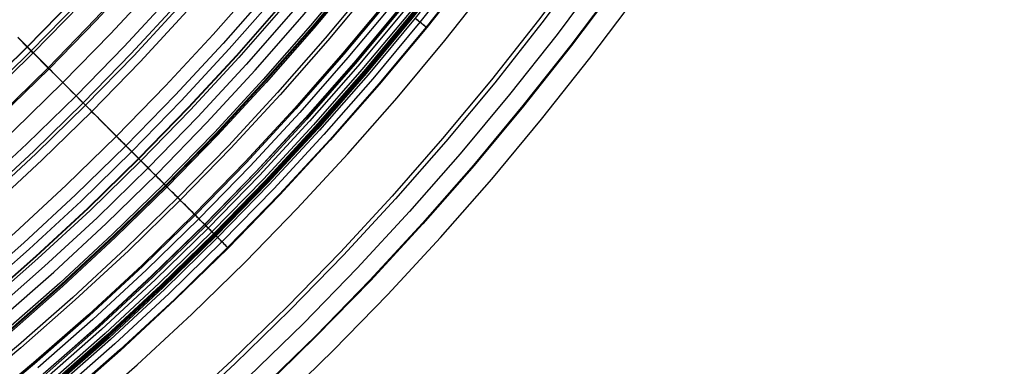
# Model space of a CAD drawing. Header units: millimetres. Extents: x -14 to 488, y -50 to 50.
# Tile 70 of 256: x 230.31 to 241.91, y -25.47 to -21.39. Entities that reach past the tile are written whole.
import ezdxf

# ---------------------------------------------------------------- set-up
doc = ezdxf.new("R2010")
doc.units = ezdxf.units.MM
doc.header["$MEASUREMENT"] = 0
doc.layers.add('Default', color=7, linetype='Continuous')

msp = doc.modelspace()

# ---------------------------------------------------------------- linework, layer by layer
at = {"layer": 'Default'}
for points in [[(240.1, -12.554), (239.783, -13.327), (239.445, -14.095), (239.086, -14.859), (238.706, -15.616), (238.306, -16.367), (237.885, -17.109), (237.445, -17.844), (236.984, -18.568), (236.503, -19.283), (236.004, -19.987), (235.485, -20.679), (234.948, -21.358), (234.392, -22.025), (233.819, -22.677), (233.229, -23.315), (232.622, -23.938), (232, -24.544), (231.362, -25.135), (230.709, -25.708)], [(240.125, -12.564), (239.807, -13.337), (239.469, -14.107), (239.11, -14.871), (238.73, -15.629), (238.33, -16.38), (237.909, -17.123), (237.468, -17.858), (237.006, -18.583), (236.526, -19.298), (236.025, -20.003), (235.506, -20.695), (234.968, -21.375), (234.413, -22.042), (233.839, -22.695), (233.248, -23.334), (232.641, -23.957), (232.018, -24.564), (231.38, -25.155), (230.727, -25.728)], [(240.192, -12.59), (239.874, -13.366), (239.535, -14.136), (239.175, -14.902), (238.794, -15.662), (238.393, -16.414), (237.971, -17.159), (237.529, -17.896), (237.067, -18.623), (236.585, -19.339), (236.084, -20.045), (235.563, -20.739), (235.024, -21.421), (234.467, -22.089), (233.893, -22.744), (233.301, -23.383), (232.692, -24.008), (232.068, -24.616), (231.428, -25.208), (230.774, -25.783)], [(240.278, -12.624), (239.959, -13.402), (239.619, -14.175), (239.259, -14.943), (238.877, -15.704), (238.474, -16.459), (238.051, -17.206), (237.608, -17.944), (237.145, -18.673), (236.661, -19.392), (236.159, -20.1), (235.637, -20.796), (235.097, -21.48), (234.538, -22.15), (233.962, -22.806), (233.368, -23.447), (232.758, -24.074), (232.132, -24.684), (231.49, -25.277), (230.834, -25.853)], [(240.287, -12.628), (239.968, -13.405), (239.628, -14.179), (239.267, -14.947), (238.885, -15.709), (238.482, -16.463), (238.059, -17.211), (237.616, -17.949), (237.152, -18.678), (236.669, -19.397), (236.166, -20.105), (235.644, -20.802), (235.104, -21.485), (234.545, -22.156), (233.968, -22.812), (233.375, -23.454), (232.764, -24.08), (232.138, -24.69), (231.496, -25.284), (230.84, -25.86)], [(238.257, -12.678), (237.935, -13.409), (237.594, -14.135), (237.233, -14.855), (236.853, -15.568), (236.453, -16.274), (236.034, -16.972), (235.596, -17.661), (235.139, -18.34), (234.664, -19.009), (234.171, -19.667), (233.66, -20.313), (233.132, -20.947), (232.588, -21.567), (232.027, -22.173), (231.45, -22.765), (230.858, -23.342), (230.252, -23.903), (229.631, -24.448), (228.998, -24.976), (228.352, -25.487)], [(238.402, -12.74), (238.079, -13.474), (237.736, -14.203), (237.373, -14.927), (236.991, -15.644), (236.589, -16.353), (236.168, -17.055), (235.728, -17.747), (235.269, -18.43), (234.791, -19.102), (234.296, -19.763), (233.783, -20.413), (233.252, -21.049), (232.704, -21.673), (232.141, -22.282), (231.561, -22.877), (230.966, -23.456), (230.357, -24.02), (229.734, -24.567), (229.097, -25.098), (228.448, -25.611)], [(231.035, -26.032), (231.694, -25.453), (232.338, -24.857), (232.966, -24.245), (233.579, -23.616), (234.175, -22.972), (234.754, -22.313), (235.316, -21.639), (235.86, -20.951), (236.387, -20.249), (236.895, -19.534), (237.385, -18.806), (237.845, -18.081), (238.288, -17.345), (238.712, -16.597), (239.117, -15.839), (239.502, -15.072), (239.868, -14.295), (240.214, -13.508), (240.541, -12.714)], [(231.035, -26.032), (231.694, -25.453), (232.338, -24.857), (232.966, -24.245), (233.579, -23.616), (234.175, -22.972), (234.754, -22.313), (235.316, -21.639), (235.86, -20.951), (236.387, -20.249), (236.895, -19.534), (237.385, -18.806), (237.845, -18.081), (238.288, -17.345), (238.712, -16.597), (239.117, -15.839), (239.502, -15.072), (239.868, -14.295), (240.214, -13.508), (240.541, -12.714)], [(236.581, -12.793), (236.256, -13.485), (235.912, -14.171), (235.549, -14.852), (235.168, -15.525), (234.769, -16.19), (234.351, -16.847), (233.916, -17.495), (233.463, -18.133), (232.993, -18.76), (232.505, -19.376), (232.002, -19.98), (231.483, -20.571), (230.948, -21.149), (230.398, -21.713), (229.834, -22.263), (229.256, -22.798), (228.664, -23.318), (228.06, -23.821), (227.444, -24.308), (226.817, -24.778), (226.179, -25.231), (225.532, -25.667)], [(236.583, -12.794), (236.258, -13.486), (235.914, -14.172), (235.551, -14.852), (235.17, -15.526), (234.77, -16.191), (234.353, -16.848), (233.917, -17.496), (233.464, -18.134), (232.994, -18.761), (232.507, -19.377), (232.003, -19.981), (231.484, -20.572), (230.949, -21.15), (230.399, -21.715), (229.835, -22.265), (229.257, -22.799), (228.665, -23.319), (228.061, -23.822), (227.446, -24.309), (226.818, -24.78), (226.18, -25.233), (225.533, -25.668)], [(236.642, -12.821), (236.316, -13.514), (235.972, -14.202), (235.608, -14.884), (235.226, -15.559), (234.826, -16.225), (234.407, -16.884), (233.971, -17.533), (233.517, -18.172), (233.046, -18.801), (232.558, -19.418), (232.053, -20.023), (231.533, -20.616), (230.997, -21.195), (230.445, -21.761), (229.88, -22.312), (229.301, -22.848), (228.708, -23.369), (228.103, -23.873), (227.485, -24.361), (226.857, -24.832), (226.218, -25.286), (225.568, -25.723)], [(236.673, -12.835), (236.347, -13.529), (236.002, -14.218), (235.638, -14.9), (235.255, -15.576), (234.855, -16.243), (234.436, -16.902), (233.999, -17.552), (233.544, -18.192), (233.073, -18.822), (232.584, -19.44), (232.079, -20.045), (231.558, -20.639), (231.021, -21.219), (230.469, -21.785), (229.903, -22.337), (229.323, -22.873), (228.73, -23.394), (228.124, -23.899), (227.506, -24.388), (226.877, -24.86), (226.237, -25.314), (225.587, -25.751)], [(238.491, -12.778), (238.167, -13.514), (237.823, -14.246), (237.46, -14.972), (237.076, -15.691), (236.673, -16.402), (236.251, -17.106), (235.809, -17.8), (235.349, -18.485), (234.87, -19.16), (234.373, -19.823), (233.858, -20.474), (233.326, -21.112), (232.777, -21.738), (232.211, -22.349), (231.63, -22.945), (231.033, -23.527), (230.422, -24.092), (229.797, -24.641), (229.158, -25.174), (228.507, -25.688)], [(238.595, -12.822), (238.27, -13.561), (237.925, -14.295), (237.56, -15.024), (237.175, -15.745), (236.771, -16.459), (236.347, -17.165), (235.904, -17.862), (235.442, -18.55), (234.961, -19.226), (234.462, -19.892), (233.946, -20.545), (233.412, -21.186), (232.861, -21.813), (232.293, -22.427), (231.71, -23.025), (231.111, -23.609), (230.498, -24.176), (229.87, -24.727), (229.23, -25.261), (228.576, -25.778)], [(228.58, -25.782), (229.233, -25.266), (229.874, -24.731), (230.502, -24.18), (231.115, -23.613), (231.714, -23.029), (232.297, -22.431), (232.865, -21.817), (233.416, -21.19), (233.95, -20.549), (234.467, -19.895), (234.966, -19.23), (235.447, -18.553), (235.909, -17.865), (236.352, -17.168), (236.776, -16.462), (237.18, -15.748), (237.565, -15.026), (237.93, -14.298), (238.275, -13.564), (238.6, -12.824)], [(238.631, -12.837), (238.306, -13.578), (237.96, -14.312), (237.595, -15.042), (237.21, -15.764), (236.805, -16.479), (236.38, -17.186), (235.937, -17.884), (235.474, -18.572), (234.993, -19.249), (234.494, -19.916), (233.976, -20.57), (233.442, -21.212), (232.89, -21.84), (232.322, -22.454), (231.738, -23.053), (231.138, -23.637), (230.524, -24.205), (229.896, -24.757), (229.255, -25.292), (228.6, -25.809)], [(236.897, -12.937), (236.568, -13.637), (236.221, -14.331), (235.854, -15.019), (235.468, -15.7), (235.064, -16.373), (234.642, -17.037), (234.201, -17.692), (233.743, -18.337), (233.268, -18.972), (232.775, -19.595), (232.266, -20.206), (231.741, -20.804), (231.2, -21.388), (230.644, -21.959), (230.073, -22.515), (229.488, -23.056), (228.89, -23.581), (228.279, -24.091), (227.656, -24.583), (227.022, -25.059), (226.377, -25.517)], [(236.913, -12.944), (236.584, -13.644), (236.236, -14.339), (235.869, -15.027), (235.483, -15.708), (235.079, -16.382), (234.656, -17.047), (234.216, -17.702), (233.757, -18.348), (233.281, -18.982), (232.789, -19.606), (232.279, -20.217), (231.753, -20.815), (231.212, -21.4), (230.656, -21.971), (230.085, -22.528), (229.5, -23.069), (228.901, -23.595), (228.29, -24.104), (227.667, -24.597), (227.032, -25.073), (226.387, -25.531)], [(238.74, -12.884), (238.413, -13.626), (238.067, -14.364), (237.7, -15.096), (237.313, -15.821), (236.907, -16.539), (236.481, -17.248), (236.036, -17.948), (235.571, -18.639), (235.088, -19.319), (234.587, -19.988), (234.068, -20.644), (233.531, -21.288), (232.978, -21.919), (232.407, -22.535), (231.821, -23.137), (231.22, -23.723), (230.603, -24.293), (229.973, -24.847), (229.329, -25.383), (228.672, -25.903)], [(228.777, -25.975), (229.435, -25.454), (230.08, -24.916), (230.71, -24.362), (231.327, -23.792), (231.928, -23.206), (232.514, -22.605), (233.084, -21.989), (233.638, -21.358), (234.176, -20.713), (234.697, -20.055), (235.2, -19.383), (235.687, -18.699), (236.155, -18.002), (236.596, -17.309), (237.02, -16.604), (237.425, -15.889), (237.812, -15.164), (238.181, -14.429), (238.531, -13.686), (238.863, -12.933)], [(228.777, -25.975), (229.435, -25.454), (230.08, -24.916), (230.71, -24.362), (231.327, -23.792), (231.928, -23.206), (232.514, -22.605), (233.084, -21.989), (233.638, -21.358), (234.176, -20.713), (234.697, -20.055), (235.2, -19.383), (235.687, -18.699), (236.155, -18.002), (236.596, -17.309), (237.02, -16.604), (237.425, -15.889), (237.812, -15.164), (238.181, -14.429), (238.531, -13.686), (238.863, -12.933)], [(238.987, -12.989), (238.657, -13.737), (238.308, -14.481), (237.938, -15.219), (237.548, -15.95), (237.139, -16.674), (236.709, -17.389), (236.26, -18.095), (235.792, -18.791), (235.305, -19.477), (234.8, -20.151), (234.276, -20.813), (233.735, -21.463), (233.177, -22.098), (232.602, -22.72), (232.011, -23.326), (231.404, -23.917), (230.783, -24.492), (230.147, -25.051), (229.498, -25.592)], [(241.198, -12.989), (240.87, -13.789), (240.52, -14.585), (240.149, -15.375), (239.756, -16.159), (239.341, -16.936), (238.906, -17.705), (238.45, -18.465), (237.973, -19.215), (237.475, -19.955), (236.958, -20.683), (236.421, -21.4), (235.865, -22.103), (235.29, -22.793), (234.697, -23.468), (234.086, -24.129), (233.458, -24.773), (232.813, -25.401), (232.153, -26.012)], [(237.123, -13.04), (236.792, -13.745), (236.441, -14.445), (236.071, -15.138), (235.682, -15.825), (235.275, -16.503), (234.849, -17.173), (234.405, -17.833), (233.944, -18.484), (233.464, -19.123), (232.968, -19.751), (232.454, -20.367), (231.925, -20.97), (231.38, -21.559), (230.819, -22.134), (230.244, -22.695), (229.654, -23.24), (229.051, -23.77), (228.436, -24.283), (227.808, -24.78), (227.168, -25.259), (226.518, -25.721)], [(239.008, -12.998), (238.678, -13.747), (238.329, -14.491), (237.958, -15.23), (237.568, -15.961), (237.158, -16.685), (236.729, -17.401), (236.279, -18.108), (235.811, -18.805), (235.324, -19.491), (234.818, -20.165), (234.294, -20.828), (233.753, -21.478), (233.194, -22.114), (232.619, -22.736), (232.027, -23.343), (231.42, -23.934), (230.798, -24.509), (230.162, -25.068), (229.512, -25.61)], [(239.018, -13.002), (238.688, -13.751), (238.338, -14.496), (237.968, -15.234), (237.578, -15.966), (237.168, -16.691), (236.738, -17.407), (236.288, -18.114), (235.82, -18.811), (235.332, -19.497), (234.826, -20.172), (234.302, -20.835), (233.761, -21.485), (233.202, -22.121), (232.626, -22.743), (232.035, -23.35), (231.427, -23.942), (230.805, -24.517), (230.169, -25.076), (229.519, -25.618)], [(239.033, -13.008), (238.703, -13.758), (238.353, -14.503), (237.982, -15.242), (237.592, -15.974), (237.181, -16.699), (236.751, -17.415), (236.302, -18.122), (235.833, -18.82), (235.345, -19.506), (234.839, -20.182), (234.315, -20.845), (233.773, -21.495), (233.214, -22.132), (232.638, -22.754), (232.046, -23.361), (231.438, -23.953), (230.816, -24.529), (230.18, -25.088), (229.529, -25.63)], [(239.196, -13.077), (238.864, -13.832), (238.512, -14.58), (238.14, -15.323), (237.747, -16.06), (237.335, -16.788), (236.902, -17.508), (236.45, -18.22), (235.979, -18.921), (235.489, -19.611), (234.98, -20.29), (234.453, -20.957), (233.908, -21.61), (233.346, -22.251), (232.767, -22.876), (232.172, -23.487), (231.561, -24.082), (230.935, -24.661), (230.295, -25.223), (229.641, -25.768)], [(239.196, -13.078), (238.865, -13.832), (238.513, -14.581), (238.14, -15.324), (237.748, -16.06), (237.335, -16.788), (236.903, -17.509), (236.451, -18.22), (235.979, -18.921), (235.489, -19.611), (234.98, -20.29), (234.453, -20.957), (233.908, -21.611), (233.346, -22.251), (232.767, -22.876), (232.172, -23.487), (231.561, -24.082), (230.935, -24.661), (230.295, -25.223), (229.641, -25.768)], [(239.233, -13.093), (238.901, -13.848), (238.549, -14.598), (238.176, -15.342), (237.783, -16.079), (237.37, -16.809), (236.937, -17.53), (236.484, -18.242), (236.012, -18.944), (235.522, -19.635), (235.012, -20.315), (234.484, -20.982), (233.939, -21.637), (233.376, -22.278), (232.796, -22.904), (232.2, -23.516), (231.589, -24.112), (230.962, -24.691), (230.321, -25.254), (229.667, -25.8)], [(241.245, -13.007), (240.916, -13.809), (240.566, -14.605), (240.194, -15.397), (239.8, -16.182), (239.386, -16.96), (238.95, -17.73), (238.493, -18.491), (238.015, -19.242), (237.517, -19.983), (236.999, -20.713), (236.461, -21.43), (235.904, -22.135), (235.328, -22.826), (234.734, -23.502), (234.122, -24.163), (233.493, -24.809), (232.848, -25.438), (232.187, -26.049)], [(241.453, -13.089), (241.122, -13.896), (240.769, -14.698), (240.394, -15.494), (239.998, -16.284), (239.581, -17.067), (239.142, -17.842), (238.682, -18.608), (238.202, -19.364), (237.7, -20.11), (237.179, -20.844), (236.638, -21.566), (236.077, -22.275), (235.497, -22.971), (234.9, -23.651), (234.284, -24.317), (233.651, -24.966), (233.001, -25.599)], [(237.321, -13.13), (236.988, -13.84), (236.634, -14.545), (236.262, -15.243), (235.871, -15.934), (235.46, -16.618), (235.032, -17.292), (234.585, -17.957), (234.12, -18.612), (233.637, -19.256), (233.137, -19.888), (232.62, -20.508), (232.087, -21.116), (231.538, -21.709), (230.973, -22.288), (230.394, -22.853), (229.8, -23.402), (229.193, -23.935), (228.573, -24.452), (227.941, -24.952), (227.297, -25.435), (226.642, -25.9)], [(237.43, -13.179), (237.095, -13.892), (236.74, -14.6), (236.366, -15.301), (235.973, -15.994), (235.562, -16.68), (235.131, -17.357), (234.683, -18.025), (234.216, -18.682), (233.731, -19.329), (233.229, -19.963), (232.71, -20.586), (232.175, -21.195), (231.624, -21.791), (231.057, -22.373), (230.476, -22.939), (229.88, -23.491), (229.27, -24.026), (228.648, -24.545), (228.013, -25.047), (227.367, -25.531)], [(237.465, -13.195), (237.13, -13.909), (236.775, -14.618), (236.4, -15.319), (236.007, -16.014), (235.595, -16.701), (235.164, -17.379), (234.715, -18.047), (234.247, -18.705), (233.762, -19.352), (233.259, -19.988), (232.74, -20.611), (232.204, -21.221), (231.652, -21.818), (231.085, -22.4), (230.502, -22.968), (229.906, -23.519), (229.296, -24.055), (228.673, -24.575), (228.037, -25.077), (227.39, -25.563)], [(239.448, -13.185), (239.114, -13.945), (238.759, -14.7), (238.384, -15.449), (237.988, -16.192), (237.572, -16.926), (237.136, -17.653), (236.68, -18.37), (236.205, -19.077), (235.71, -19.773), (235.197, -20.457), (234.666, -21.13), (234.116, -21.789), (233.549, -22.434), (232.965, -23.065), (232.365, -23.681), (231.75, -24.281), (231.119, -24.865), (230.473, -25.432), (229.814, -25.981)], [(239.463, -13.191), (239.128, -13.951), (238.773, -14.707), (238.397, -15.456), (238.001, -16.199), (237.585, -16.934), (237.149, -17.661), (236.693, -18.378), (236.217, -19.085), (235.723, -19.782), (235.209, -20.467), (234.678, -21.139), (234.128, -21.799), (233.561, -22.444), (232.977, -23.076), (232.376, -23.692), (231.76, -24.292), (231.129, -24.876), (230.483, -25.443), (229.824, -25.993)], [(239.52, -13.215), (239.184, -13.977), (238.829, -14.734), (238.452, -15.485), (238.056, -16.229), (237.639, -16.965), (237.202, -17.693), (236.745, -18.412), (236.268, -19.121), (235.773, -19.818), (235.258, -20.505), (234.726, -21.178), (234.175, -21.839), (233.607, -22.486), (233.022, -23.118), (232.42, -23.736), (231.803, -24.337), (231.17, -24.922), (230.524, -25.49)], [(241.644, -13.165), (241.311, -13.976), (240.956, -14.783), (240.58, -15.584), (240.181, -16.379), (239.762, -17.167), (239.32, -17.946), (238.858, -18.717), (238.374, -19.477), (237.87, -20.227), (237.345, -20.966), (236.801, -21.692), (236.237, -22.405), (235.654, -23.105), (235.053, -23.789), (234.433, -24.459), (233.797, -25.112), (233.143, -25.749)], [(241.652, -13.168), (241.319, -13.98), (240.965, -14.787), (240.588, -15.588), (240.189, -16.383), (239.769, -17.171), (239.328, -17.951), (238.865, -18.721), (238.382, -19.482), (237.877, -20.232), (237.353, -20.971), (236.808, -21.698), (236.244, -22.411), (235.661, -23.11), (235.059, -23.795), (234.44, -24.465), (233.803, -25.118), (233.149, -25.755)], [(237.56, -13.238), (237.223, -13.955), (236.867, -14.665), (236.492, -15.369), (236.097, -16.066), (235.683, -16.755), (235.251, -17.435), (234.8, -18.106), (234.331, -18.766), (233.844, -19.416), (233.34, -20.053), (232.819, -20.679), (232.281, -21.291), (231.727, -21.89), (231.158, -22.474), (230.574, -23.043), (229.976, -23.597), (229.363, -24.134), (228.738, -24.656), (228.1, -25.16), (227.451, -25.647)], [(239.606, -13.252), (239.27, -14.016), (238.913, -14.775), (238.535, -15.528), (238.138, -16.274), (237.719, -17.013), (237.281, -17.743), (236.823, -18.463), (236.345, -19.174), (235.848, -19.874), (235.333, -20.562), (234.798, -21.237), (234.246, -21.9), (233.676, -22.549), (233.09, -23.183), (232.486, -23.802), (231.867, -24.405), (231.233, -24.992), (230.584, -25.562)], [(239.609, -13.253), (239.273, -14.017), (238.916, -14.777), (238.539, -15.53), (238.141, -16.276), (237.723, -17.014), (237.284, -17.745), (236.826, -18.465), (236.349, -19.176), (235.852, -19.876), (235.336, -20.564), (234.801, -21.24), (234.249, -21.902), (233.679, -22.551), (233.092, -23.185), (232.489, -23.805), (231.87, -24.408), (231.236, -24.995), (230.587, -25.564)], [(239.625, -13.26), (239.289, -14.025), (238.932, -14.784), (238.554, -15.538), (238.156, -16.284), (237.738, -17.023), (237.299, -17.754), (236.841, -18.475), (236.363, -19.186), (235.866, -19.886), (235.35, -20.575), (234.815, -21.251), (234.262, -21.914), (233.692, -22.563), (233.105, -23.198), (232.501, -23.817), (231.882, -24.42), (231.247, -25.008), (230.598, -25.578)], [(239.662, -13.275), (239.325, -14.041), (238.968, -14.802), (238.59, -15.556), (238.191, -16.303), (237.772, -17.043), (237.333, -17.775), (236.874, -18.497), (236.395, -19.208), (235.898, -19.909), (235.381, -20.599), (234.846, -21.276), (234.292, -21.94), (233.722, -22.589), (233.134, -23.225), (232.529, -23.845), (231.909, -24.449), (231.274, -25.037), (230.624, -25.608)], [(239.72, -13.3), (239.383, -14.067), (239.024, -14.829), (238.646, -15.585), (238.246, -16.334), (237.827, -17.075), (237.387, -17.808), (236.927, -18.531), (236.447, -19.244), (235.949, -19.947), (235.431, -20.637), (234.895, -21.316), (234.34, -21.981), (233.768, -22.632), (233.179, -23.268), (232.574, -23.89), (231.953, -24.495), (231.316, -25.084), (230.665, -25.656)], [(239.746, -13.311), (239.408, -14.079), (239.05, -14.841), (238.671, -15.598), (238.271, -16.347), (237.851, -17.089), (237.411, -17.823), (236.951, -18.547), (236.471, -19.26), (235.971, -19.963), (235.453, -20.655), (234.917, -21.333), (234.362, -21.999), (233.789, -22.651), (233.2, -23.288), (232.594, -23.91), (231.972, -24.515), (231.335, -25.105), (230.683, -25.677)], [(239.758, -13.316), (239.42, -14.084), (239.062, -14.847), (238.683, -15.604), (238.283, -16.354), (237.863, -17.096), (237.422, -17.83), (236.962, -18.554), (236.482, -19.268), (235.982, -19.971), (235.464, -20.663), (234.927, -21.342), (234.372, -22.008), (233.799, -22.66), (233.21, -23.297), (232.604, -23.919), (231.981, -24.525), (231.344, -25.115), (230.692, -25.687)], [(239.77, -13.321), (239.432, -14.09), (239.073, -14.853), (238.694, -15.61), (238.294, -16.36), (237.874, -17.102), (237.433, -17.836), (236.973, -18.561), (236.492, -19.275), (235.993, -19.979), (235.474, -20.671), (234.937, -21.35), (234.382, -22.016), (233.809, -22.668), (233.219, -23.306), (232.613, -23.928), (231.99, -24.534), (231.353, -25.124), (230.701, -25.697)], [(233.349, -25.922), (234.005, -25.283), (234.644, -24.628), (235.265, -23.956), (235.87, -23.268), (236.456, -22.565), (237.024, -21.848), (237.573, -21.115), (238.103, -20.369), (238.614, -19.61), (239.095, -18.853), (239.556, -18.085), (239.998, -17.306), (240.421, -16.515), (240.823, -15.714), (241.205, -14.903), (241.566, -14.083), (241.906, -13.254)]]:
    msp.add_lwpolyline(points, dxfattribs=at)
at = {"layer": 'Default', "extrusion": (0.70711, 0.707104, 0)}
for points in [[(-180.406, 22.217), (-180.407, 22.187), (-180.408, 22.156), (-180.41, 22.125), (-180.412, 22.094), (-180.416, 22.062), (-180.42, 22.031), (-180.425, 21.999), (-180.431, 21.967), (-180.438, 21.935), (-180.445, 21.903), (-180.454, 21.871), (-180.463, 21.839), (-180.473, 21.807), (-180.484, 21.774), (-180.496, 21.742), (-180.509, 21.711), (-180.523, 21.679), (-180.538, 21.647), (-180.554, 21.616), (-180.57, 21.585), (-180.588, 21.554), (-180.606, 21.524), (-180.626, 21.494), (-180.646, 21.464), (-180.667, 21.435), (-180.689, 21.406), (-180.711, 21.378), (-180.735, 21.35), (-180.759, 21.322), (-180.784, 21.296), (-180.81, 21.269), (-180.836, 21.244), (-180.864, 21.219), (-180.892, 21.195), (-180.92, 21.171), (-180.949, 21.149), (-180.979, 21.127), (-181.009, 21.105), (-181.04, 21.085), (-181.071, 21.065), (-181.103, 21.046), (-181.135, 21.028), (-181.168, 21.011), (-181.2, 20.994), (-181.234, 20.979), (-181.267, 20.964), (-181.301, 20.95), (-181.334, 20.937), (-181.368, 20.925), (-181.402, 20.914), (-181.437, 20.903), (-181.471, 20.894), (-181.505, 20.885), (-181.539, 20.877), (-181.574, 20.87), (-181.608, 20.864), (-181.642, 20.858), (-181.676, 20.853), (-181.71, 20.849), (-181.743, 20.846), (-181.776, 20.844), (-181.81, 20.842), (-181.842, 20.841), (-181.875, 20.841), (-181.908, 20.841), (-181.941, 20.842), (-181.974, 20.844), (-182.007, 20.846), (-182.041, 20.849), (-182.074, 20.853), (-182.108, 20.858), (-182.142, 20.864), (-182.176, 20.87), (-182.211, 20.877), (-182.245, 20.885), (-182.279, 20.894), (-182.313, 20.903), (-182.348, 20.914), (-182.382, 20.925), (-182.416, 20.937), (-182.45, 20.95), (-182.483, 20.964), (-182.517, 20.979), (-182.55, 20.994), (-182.582, 21.011), (-182.615, 21.028), (-182.647, 21.046), (-182.679, 21.065), (-182.71, 21.085), (-182.741, 21.105), (-182.771, 21.127), (-182.801, 21.149), (-182.83, 21.171), (-182.859, 21.195), (-182.886, 21.219), (-182.914, 21.244), (-182.94, 21.269), (-182.966, 21.296), (-182.991, 21.322), (-183.015, 21.35), (-183.039, 21.378), (-183.062, 21.406), (-183.083, 21.435), (-183.104, 21.464), (-183.125, 21.494), (-183.144, 21.524), (-183.162, 21.554), (-183.18, 21.585), (-183.196, 21.616), (-183.212, 21.647), (-183.227, 21.679), (-183.241, 21.711), (-183.254, 21.742), (-183.266, 21.774), (-183.277, 21.807), (-183.287, 21.839), (-183.297, 21.871), (-183.305, 21.903), (-183.313, 21.935), (-183.319, 21.967), (-183.325, 21.999), (-183.33, 22.031), (-183.334, 22.062), (-183.338, 22.094), (-183.341, 22.125), (-183.342, 22.156), (-183.343, 22.187), (-183.344, 22.217)], [(-183.344, 22.217), (-183.343, 22.248), (-183.342, 22.279), (-183.341, 22.31), (-183.338, 22.341), (-183.334, 22.373), (-183.33, 22.404), (-183.325, 22.436), (-183.319, 22.468), (-183.313, 22.5), (-183.305, 22.532), (-183.297, 22.564), (-183.287, 22.596), (-183.277, 22.628), (-183.266, 22.66), (-183.254, 22.692), (-183.241, 22.724), (-183.227, 22.756), (-183.212, 22.787), (-183.196, 22.819), (-183.18, 22.85), (-183.162, 22.881), (-183.144, 22.911), (-183.125, 22.941), (-183.104, 22.971), (-183.083, 23), (-183.062, 23.029), (-183.039, 23.057), (-183.015, 23.085), (-182.991, 23.113), (-182.966, 23.139), (-182.94, 23.165), (-182.914, 23.191), (-182.886, 23.216), (-182.859, 23.24), (-182.83, 23.264), (-182.801, 23.286), (-182.771, 23.308), (-182.741, 23.33), (-182.71, 23.35), (-182.679, 23.37), (-182.647, 23.389), (-182.615, 23.407), (-182.582, 23.424), (-182.55, 23.44), (-182.517, 23.456), (-182.483, 23.471), (-182.45, 23.485), (-182.416, 23.498), (-182.382, 23.51), (-182.348, 23.521), (-182.313, 23.531), (-182.279, 23.541), (-182.245, 23.55), (-182.211, 23.558), (-182.176, 23.565), (-182.142, 23.571), (-182.108, 23.577), (-182.074, 23.581), (-182.041, 23.585), (-182.007, 23.589), (-181.974, 23.591), (-181.941, 23.593), (-181.908, 23.594), (-181.875, 23.594), (-181.842, 23.594), (-181.81, 23.593), (-181.776, 23.591), (-181.743, 23.589), (-181.71, 23.585), (-181.676, 23.581), (-181.642, 23.577), (-181.608, 23.571), (-181.574, 23.565), (-181.539, 23.558), (-181.505, 23.55), (-181.471, 23.541), (-181.437, 23.531), (-181.402, 23.521), (-181.368, 23.51), (-181.334, 23.498), (-181.301, 23.485), (-181.267, 23.471), (-181.234, 23.456), (-181.2, 23.44), (-181.168, 23.424), (-181.135, 23.407), (-181.103, 23.389), (-181.071, 23.37), (-181.04, 23.35), (-181.009, 23.33), (-180.979, 23.308), (-180.949, 23.286), (-180.92, 23.264), (-180.892, 23.24), (-180.864, 23.216), (-180.836, 23.191), (-180.81, 23.165), (-180.784, 23.139), (-180.759, 23.113), (-180.735, 23.085), (-180.711, 23.057), (-180.689, 23.029), (-180.667, 23), (-180.646, 22.971), (-180.626, 22.941), (-180.606, 22.911), (-180.588, 22.881), (-180.57, 22.85), (-180.554, 22.819), (-180.538, 22.787), (-180.523, 22.756), (-180.509, 22.724), (-180.496, 22.692), (-180.484, 22.66), (-180.473, 22.628), (-180.463, 22.596), (-180.454, 22.564), (-180.445, 22.532), (-180.438, 22.5), (-180.431, 22.468), (-180.425, 22.436), (-180.42, 22.404), (-180.416, 22.373), (-180.412, 22.341), (-180.41, 22.31), (-180.408, 22.279), (-180.407, 22.248), (-180.406, 22.217)]]:
    msp.add_lwpolyline(points, dxfattribs=at)
at = {"layer": 'Default'}
for points in [[(234.968, -21.375, 14.934), (235.021, -21.418, 14.177), (235.061, -21.45, 13.331), (235.087, -21.471, 12.389), (235.104, -21.485, 5.79), (235.102, -21.484, 5.624), (235.099, -21.481, 5.462), (235.092, -21.476, 5.304), (235.083, -21.469, 5.149), (235.072, -21.46, 4.998), (235.059, -21.449, 4.851), (235.043, -21.436, 4.707), (235.024, -21.421, 4.567), (235.004, -21.404, 4.43), (234.981, -21.386, 4.297)], [(230.286, -21.601, 67.106), (231.085, -22.4, 58.875), (231.651, -22.966, 51.878), (232.027, -23.343, 46.03), (232.42, -23.736, 37.025), (232.613, -23.928, 30.077), (232.629, -23.944, 28.944), (232.63, -23.945, 28.424), (232.622, -23.938, 27.937), (232.615, -23.93, 27.707), (232.605, -23.92, 27.487), (232.592, -23.908, 27.276), (232.577, -23.892, 27.076), (232.559, -23.874, 26.886), (232.538, -23.853, 26.707), (232.526, -23.841, 26.621), (232.514, -23.829, 26.539), (232.5, -23.816, 26.459), (232.486, -23.802, 26.383), (232.472, -23.787, 26.308), (232.456, -23.771, 26.236), (232.439, -23.755, 26.165), (232.422, -23.738, 26.096), (232.404, -23.72, 26.028), (232.386, -23.701, 25.963), (232.366, -23.682, 25.899), (232.347, -23.662, 25.837), (232.326, -23.642, 25.776), (232.305, -23.621, 25.718), (232.284, -23.599, 25.661), (232.262, -23.577, 25.607), (232.24, -23.555, 25.554), (232.217, -23.533, 25.503), (232.195, -23.51, 25.454), (232.172, -23.487, 25.407), (232.148, -23.464, 25.362), (232.125, -23.44, 25.319), (232.102, -23.417, 25.278), (232.078, -23.394, 25.239), (232.055, -23.37, 25.202), (232.032, -23.347, 25.167), (232.009, -23.324, 25.133), (231.986, -23.301, 25.102), (231.963, -23.279, 25.073), (231.941, -23.257, 25.046), (231.92, -23.235, 25.02), (231.899, -23.214, 24.997), (231.878, -23.194, 24.975), (231.858, -23.174, 24.956), (231.839, -23.155, 24.939), (231.83, -23.146, 24.931), (231.821, -23.137, 24.923), (231.793, -23.108, 24.901), (231.787, -23.102, 24.896), (231.781, -23.096, 24.892), (231.775, -23.091, 24.888), (231.77, -23.085, 24.885), (231.764, -23.08, 24.882), (231.758, -23.074, 24.878), (231.752, -23.068, 24.875), (231.746, -23.061, 24.872), (231.714, -23.029, 24.858)], [(231.714, -23.029, 24.858), (231.668, -22.983, 24.839), (231.622, -22.937, 24.818), (231.577, -22.892, 24.795), (231.532, -22.847, 24.771), (231.488, -22.803, 24.745), (231.445, -22.76, 24.718), (231.402, -22.718, 24.689), (231.36, -22.676, 24.659), (231.319, -22.635, 24.627), (231.279, -22.595, 24.594), (231.24, -22.555, 24.559), (231.201, -22.517, 24.524), (231.164, -22.479, 24.487), (231.127, -22.443, 24.45), (231.092, -22.407, 24.411), (231.057, -22.373, 24.371), (231.024, -22.339, 24.33), (230.991, -22.307, 24.289), (230.96, -22.275, 24.247), (230.93, -22.245, 24.204), (230.901, -22.216, 24.16), (230.872, -22.188, 24.116), (230.845, -22.161, 24.071), (230.819, -22.134, 24.026), (230.794, -22.109, 23.98), (230.77, -22.085, 23.934), (230.746, -22.062, 23.888), (230.724, -22.039, 23.841), (230.703, -22.018, 23.794), (230.682, -21.997, 23.747), (230.662, -21.978, 23.7), (230.644, -21.959, 23.652), (230.626, -21.941, 23.605), (230.609, -21.924, 23.557), (230.592, -21.908, 23.509), (230.577, -21.892, 23.462), (230.562, -21.877, 23.414), (230.548, -21.863, 23.366), (230.535, -21.85, 23.318), (230.522, -21.838, 23.27), (230.51, -21.826, 23.221), (230.499, -21.815, 23.173), (230.489, -21.804, 23.125), (230.479, -21.794, 23.077), (230.461, -21.776, 22.981), (230.445, -21.761, 22.884), (230.432, -21.748, 22.788), (230.421, -21.737, 22.692), (230.412, -21.728, 22.596), (230.406, -21.721, 22.501), (230.401, -21.716, 22.405), (230.398, -21.713, 22.31), (230.397, -21.713, 22.215), (230.398, -21.713, 22.12), (230.401, -21.716, 22.025), (230.405, -21.721, 21.931), (230.412, -21.727, 21.836), (230.42, -21.735, 21.742), (230.429, -21.745, 21.648), (230.441, -21.756, 21.554), (230.454, -21.77, 21.461), (230.469, -21.785, 21.368), (230.486, -21.802, 21.275), (230.505, -21.82, 21.182), (230.525, -21.841, 21.09), (230.548, -21.863, 20.998), (230.572, -21.887, 20.907), (230.598, -21.913, 20.816), (230.626, -21.941, 20.725), (230.656, -21.971, 20.635), (230.688, -22.003, 20.546), (230.722, -22.037, 20.457), (230.758, -22.073, 20.369), (230.796, -22.112, 20.282), (230.837, -22.152, 20.195), (230.88, -22.195, 20.11), (230.925, -22.241, 20.026), (230.973, -22.288, 19.943), (231.023, -22.339, 19.861), (231.076, -22.392, 19.781), (231.104, -22.419, 19.741), (231.132, -22.447, 19.702), (231.16, -22.476, 19.663), (231.19, -22.505, 19.625), (231.22, -22.535, 19.588), (231.251, -22.566, 19.551), (231.282, -22.598, 19.514), (231.314, -22.63, 19.478), (231.347, -22.663, 19.443), (231.381, -22.696, 19.409), (231.415, -22.73, 19.375), (231.463, -22.778, 19.329), (231.475, -22.791, 19.317), (231.489, -22.804, 19.303), (231.502, -22.818, 19.288), (231.516, -22.832, 19.273), (231.531, -22.846, 19.256), (231.561, -22.877, 19.218), (231.594, -22.91, 19.175), (231.63, -22.945, 19.125), (231.669, -22.984, 19.069), (231.71, -23.025, 19.006), (231.752, -23.068, 18.937), (231.794, -23.11, 18.868), (231.835, -23.15, 18.797), (231.875, -23.19, 18.723), (231.915, -23.23, 18.644), (231.954, -23.27, 18.559), (231.994, -23.31, 18.468), (232.035, -23.35, 18.368), (232.075, -23.391, 18.26), (232.117, -23.432, 18.141), (232.158, -23.474, 18.012), (232.2, -23.516, 17.87), (232.242, -23.558, 17.715), (232.284, -23.599, 17.546), (232.325, -23.64, 17.363), (232.365, -23.681, 17.164), (232.405, -23.721, 16.948), (232.444, -23.759, 16.716), (232.481, -23.797, 16.466), (232.517, -23.832, 16.199), (232.551, -23.867, 15.912), (232.583, -23.899, 15.606), (232.641, -23.957, 14.934), (232.689, -24.005, 14.177), (232.725, -24.041, 13.331), (232.749, -24.064, 12.389), (232.764, -24.08, 5.79), (232.763, -24.079, 5.624), (232.76, -24.075, 5.462), (232.754, -24.07, 5.304), (232.746, -24.062, 5.149), (232.736, -24.051, 4.998), (232.723, -24.039, 4.851), (232.709, -24.024, 4.707), (232.692, -24.008, 4.567), (232.674, -23.989, 4.43), (232.653, -23.968, 4.297), (232.63, -23.946, 4.168), (232.606, -23.921, 4.042), (232.579, -23.895, 3.919), (232.551, -23.867, 3.8), (232.521, -23.836, 3.684), (232.489, -23.805, 3.571), (232.455, -23.771, 3.462), (232.42, -23.736, 3.355), (232.383, -23.699, 3.252), (232.344, -23.66, 3.152), (232.304, -23.619, 3.054), (232.261, -23.577, 2.959), (232.217, -23.533, 2.867), (232.172, -23.487, 2.777), (232.124, -23.44, 2.69), (232.075, -23.39, 2.605), (232.024, -23.339, 2.522), (231.971, -23.286, 2.442), (231.916, -23.231, 2.363), (231.858, -23.174, 2.287), (231.799, -23.115, 2.212), (231.738, -23.053, 2.139), (231.674, -22.989, 2.068), (231.608, -22.923, 1.999), (231.539, -22.855, 1.932), (231.468, -22.784, 1.866), (231.395, -22.71, 1.802), (231.319, -22.634, 1.74), (231.24, -22.555, 1.68), (231.158, -22.474, 1.621), (231.074, -22.389, 1.564), (230.986, -22.302, 1.509), (230.896, -22.212, 1.456), (230.803, -22.118, 1.405), (230.707, -22.022, 1.356), (230.607, -21.923, 1.309), (230.505, -21.82, 1.264), (230.399, -21.715, 1.221), (230.291, -21.606, 1.181)]]:
    msp.add_polyline3d(points, dxfattribs=at)

doc.saveas('drawing.dxf')
